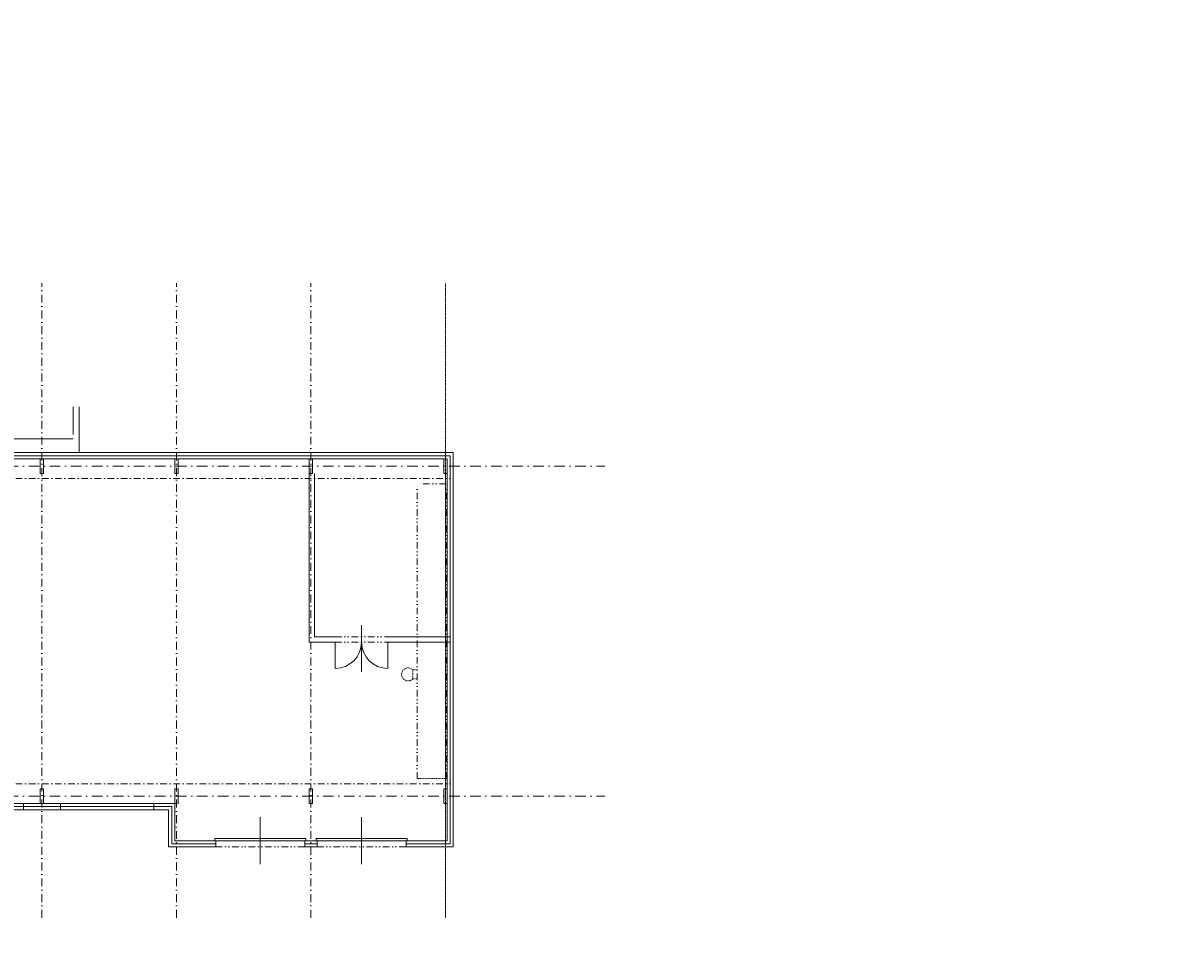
# Model space of a CAD drawing. Header units: millimetres. Extents: x -916886 to 3713765, y -2985421 to 1675785.
# Tile 79 of 256: x 975287 to 1030504, y 57005 to 102145. Entities that reach past the tile are written whole.
import ezdxf
from ezdxf import colors
from ezdxf.entities.mleader import LeaderData, LeaderLine
from ezdxf.math import Vec2, Vec3

# ---------------------------------------------------------------- set-up
doc = ezdxf.new("R2010")
doc.units = ezdxf.units.MM
for name, pattern in [('DASHDOT', [25.4, 12.7, -6.35, 0, -6.35]), ('DELICI', [7.7, 3, -1.4, 0.25, -1.4, 0.25, -1.4]), ('DIVIDE', [31.75, 12.7, -6.35, 0, -6.35, 0, -6.35])]:
    doc.linetypes.add(name, pattern=pattern)
doc.layers.add('A99_N_kce-pohl', color=1, linetype='Continuous', lineweight=9)
doc.layers.add('A99_N_txt-popis-50 @ 200', color=240, linetype='Continuous', lineweight=9)
doc.styles.add('A99_popis', font='isocpeur.ttf')

msp = doc.modelspace()

# ---------------------------------------------------------------- linework, layer by layer
at = {"layer": 'A99_N_kce-pohl', "color": 7}
for p, q in [((977712.5, 82250), (977712.5, 83589.1)), ((978012.5, 81380), (978012.5, 83589.1)), ((978012.5, 81380), (963132.5, 81380)), ((963132.5, 81230), (995942.5, 81230)), ((978012.5, 81380), (996092.5, 81380)), ((995942.5, 62480), (995942.5, 81230)), ((996092.5, 62330), (996092.5, 81380)), ((963132.5, 81080), (995792.5, 81080)), ((995792.5, 62630), (995792.5, 81080)), ((989132.5, 80380), (989132.5, 72230)), ((989382.5, 80380), (989382.5, 72480)), ((991657.5, 70797.6), (991657.5, 73043.7)), ((989382.5, 72480), (990382.5, 72480)), ((992932.5, 72480), (995942.5, 72480)), ((989132.5, 72230), (990382.5, 72230)), ((990382.5, 72230), (990382.5, 70955)), ((992932.5, 72230), (995942.5, 72230)), ((992932.5, 72230), (992932.5, 70955)), ((970812.5, 64430), (975312.5, 64430)), ((970812.5, 64280), (975312.5, 64280)), ((970812.5, 64130), (975312.5, 64130)), ((975312.5, 64430), (977112.5, 64430)), ((975312.5, 64280), (975312.5, 64430)), ((975312.5, 64130), (975312.5, 64280)), ((977112.5, 64280), (975312.5, 64280)), ((975312.5, 64130), (977112.5, 64130)), ((977112.5, 64430), (981612.5, 64430)), ((977112.5, 64430), (977112.5, 64280)), ((977112.5, 64130), (977112.5, 64280)), ((977112.5, 64280), (981612.5, 64280)), ((977112.5, 64130), (981612.5, 64130)), ((981612.5, 64430), (982632.5, 64430)), ((981612.5, 64280), (981612.5, 64430)), ((981612.5, 64280), (982482.5, 64280)), ((981612.5, 64130), (981612.5, 64280)), ((981612.5, 64130), (982332.5, 64130)), ((982332.5, 62330), (982332.5, 64130)), ((982482.5, 62480), (982482.5, 64280)), ((982632.5, 62630), (982632.5, 64430)), ((986762.5, 61496), (986762.5, 63764)), ((991662.5, 61496), (991662.5, 63764)), ((982482.5, 62480), (984612.5, 62480)), ((982632.5, 62630), (984612.5, 62630)), ((988962.5, 62730), (984562.5, 62730)), ((984562.5, 62730), (984562.5, 62630)), ((984562.5, 62630), (988962.5, 62630)), ((984612.5, 62630), (984612.5, 62480)), ((984612.5, 62330), (984612.5, 62480)), ((988912.5, 62630), (989512.5, 62630)), ((988912.5, 62630), (988912.5, 62480)), ((988912.5, 62480), (989512.5, 62480)), ((988912.5, 62330), (988912.5, 62480)), ((988962.5, 62630), (988962.5, 62730)), ((993862.5, 62730), (989462.5, 62730)), ((989462.5, 62730), (989462.5, 62630)), ((989462.5, 62630), (993862.5, 62630)), ((989512.5, 62630), (989512.5, 62480)), ((989512.5, 62330), (989512.5, 62480)), ((993812.5, 62630), (995792.5, 62630)), ((993812.5, 62480), (993812.5, 62630)), ((993812.5, 62480), (995942.5, 62480)), ((993812.5, 62330), (993812.5, 62480)), ((993862.5, 62630), (993862.5, 62730)), ((982332.5, 62330), (984612.5, 62330)), ((988912.5, 62330), (989512.5, 62330)), ((993812.5, 62330), (996092.5, 62330))]:
    msp.add_line(p, q, dxfattribs=at)
at = {"layer": 'A99_N_kce-pohl', "color": 7, "linetype": 'Continuous'}
msp.add_line((827862.5, 82050), (977712.5, 82050), dxfattribs=at)
at = {"layer": 'A99_N_kce-pohl', "color": 7, "linetype": 'DASHDOT', "ltscale": 40}
for p, q in [((955252.5, 80730), (1003412.1, 80730)), ((955252.5, 64780), (1003412.1, 64780))]:
    msp.add_line(p, q, dxfattribs=at)
at = {"layer": 'A99_N_kce-pohl', "color": 7, "linetype": 'DASHDOT', "ltscale": 25}
for p, q in [((955252.5, 80130), (995942.5, 80130)), ((955252.5, 65380), (995942.5, 65380))]:
    msp.add_line(p, q, dxfattribs=at)
at = {"layer": 'A99_N_kce-pohl', "color": 7, "linetype": 'DIVIDE', "ltscale": 25}
for p, q in [((995742.5, 79880), (994342.5, 79880)), ((994342.5, 65630), (994342.5, 79880)), ((995742.5, 65630), (995742.5, 79880)), ((990382.5, 72480), (992932.5, 72480)), ((990382.5, 72230), (992932.5, 72230)), ((984612.5, 62330), (988912.5, 62330)), ((989512.5, 62330), (993812.5, 62330))]:
    msp.add_line(p, q, dxfattribs=at)
at = {"layer": 'A99_N_kce-pohl', "color": 7, "linetype": 'DELICI', "ltscale": 10}
for p, q in [((994342.5, 70883.6), (994139.2, 70883.6)), ((994139.2, 70883.6), (994139.2, 70448.6)), ((994139.2, 70448.6), (994342.5, 70448.6)), ((994342.5, 65630), (995742.5, 65630))]:
    msp.add_line(p, q, dxfattribs=at)
at = {"layer": 'A99_N_kce-pohl', "color": 7, "ltscale": 2}
for points in [[(976292.5, 80380), (976132.5, 80380), (976132.5, 81080), (976292.5, 81080)], [(982792.5, 80380), (982632.5, 80380), (982632.5, 81080), (982792.5, 81080)], [(989292.5, 80380), (989132.5, 80380), (989132.5, 81080), (989292.5, 81080)], [(995792.5, 80380), (995632.5, 80380), (995632.5, 81080), (995792.5, 81080)], [(976292.5, 64430), (976132.5, 64430), (976132.5, 65130), (976292.5, 65130)], [(982792.5, 64430), (982632.5, 64430), (982632.5, 65130), (982792.5, 65130)], [(989292.5, 64430), (989132.5, 64430), (989132.5, 65130), (989292.5, 65130)], [(995792.5, 64430), (995632.5, 64430), (995632.5, 65130), (995792.5, 65130)]]:
    msp.add_lwpolyline(points, close=True, dxfattribs=at)
at = {"layer": 'A99_N_kce-pohl', "color": 7}
for centre, start, end in [((990382.5, 72230), 270, 0), ((992932.5, 72230), 180, 270)]:
    msp.add_arc(centre, 1275, start, end, dxfattribs=at)
at = {"layer": 'A99_N_kce-pohl', "color": 7, "linetype": 'DELICI', "ltscale": 10}
msp.add_arc((993910.9, 70666), 315.4, 43.6031, 316.398, dxfattribs=at)

# ---------------------------------------------------------------- leaders
at = {"layer": 'A99_N_txt-popis-50 @ 200', "lineweight": 9}
ml = msp.add_multileader_mtext('Standard', dxfattribs=at)
ml.set_content('\\A1;{\\C256;ŽB sloup 400 x 375}', color=1, style='A99_popis')
ml.set_leader_properties(color=256, linetype='ByLayer', lineweight=-1)
ml.build(insert=Vec2(0, 0))
ml.multileader.update_dxf_attribs({"dogleg_length": 6.4, "arrow_head_size": 200, "scale": 200})
ctx = ml.context
ctx.base_point, ctx.scale, ctx.char_height, ctx.arrow_head_size, ctx.landing_gap_size, ctx.plane_origin = Vec3(14175, 101805), 200, 400, 200, 400, Vec3(8682.5, 93230.8)
notes = []
notes.append((ctx, [(0, (1, 1, 0), (12895, 101805), (1, 0), 1280, [(0, [(12140, 100125)], 0, [])])]))
ctx.mtext.insert, ctx.mtext.width, ctx.mtext.flow_direction = Vec3(14575, 102065), 4895.646, 5
ml = msp.add_multileader_mtext('Standard', dxfattribs=at)
ml.set_content('\\A1;{\\C256;zdivo z pórobetonových tvárnic}', color=1, style='A99_popis')
ml.set_leader_properties(color=256, linetype='ByLayer', lineweight=-1)
ml.build(insert=Vec2(0, 0))
ml.multileader.update_dxf_attribs({"dogleg_length": 6.4, "arrow_head_size": 200, "scale": 200})
ctx = ml.context
ctx.base_point, ctx.scale, ctx.char_height, ctx.arrow_head_size, ctx.landing_gap_size, ctx.plane_origin = Vec3(20690, 101805), 200, 400, 200, 400, Vec3(15952.5, 93230.8)
notes.append((ctx, [(0, (1, 1, 0), (19410, 101805), (1, 0), 1280, [(0, [(19410, 99940)], 0, [])])]))
ctx.mtext.insert, ctx.mtext.width, ctx.mtext.flow_direction = Vec3(21090, 102065), 7806.093, 5
ml = msp.add_multileader_mtext('Standard', dxfattribs=at)
ml.set_content('\\A1;{\\C256;ŽB sloup 400 x 375}', color=1, style='A99_popis')
ml.set_leader_properties(color=256, linetype='ByLayer', lineweight=-1)
ml.build(insert=Vec2(0, 0))
ml.multileader.update_dxf_attribs({"dogleg_length": 6.4, "arrow_head_size": 200, "scale": 200})
ctx = ml.context
ctx.base_point, ctx.scale, ctx.char_height, ctx.arrow_head_size, ctx.landing_gap_size, ctx.plane_origin = Vec3(121905, 101805), 200, 400, 200, 400, Vec3(117167.5, 93230.8)
notes.append((ctx, [(0, (1, 1, 0), (120625, 101805), (1, 0), 1280, [(0, [(120625, 100125)], 0, [])])]))
ctx.mtext.insert, ctx.mtext.width, ctx.mtext.flow_direction = Vec3(122305, 102065), 4895.646, 5
ml = msp.add_multileader_mtext('Standard', dxfattribs=at)
ml.set_content('\\A1;{\\C256;zdivo z pórobetonových tvárnic}', color=1, style='A99_popis')
ml.set_leader_properties(color=256, linetype='ByLayer', lineweight=-1)
ml.build(insert=Vec2(0, 0))
ml.multileader.update_dxf_attribs({"dogleg_length": 6.4, "arrow_head_size": 200, "scale": 200})
ctx = ml.context
ctx.base_point, ctx.scale, ctx.char_height, ctx.arrow_head_size, ctx.landing_gap_size, ctx.plane_origin = Vec3(129175, 101805), 200, 400, 200, 400, Vec3(124437.5, 93230.8)
notes.append((ctx, [(0, (1, 1, 0), (127895, 101805), (1, 0), 1280, [(0, [(127895, 99940)], 0, [])])]))
ctx.mtext.insert, ctx.mtext.width, ctx.mtext.flow_direction = Vec3(129575, 102065), 7806.093, 5
ml = msp.add_multileader_mtext('Standard', dxfattribs=at)
ml.set_content('\\A1;{\\C256;výměna sekčních vrat}', color=1, style='A99_popis')
ml.set_leader_properties(color=256, linetype='ByLayer', lineweight=-1)
ml.build(insert=Vec2(0, 0))
ml.multileader.update_dxf_attribs({"dogleg_length": 6.4, "arrow_head_size": 200, "scale": 200})
ctx = ml.context
ctx.base_point, ctx.scale, ctx.char_height, ctx.arrow_head_size, ctx.landing_gap_size, ctx.plane_origin = Vec3(9575, 92260), 200, 400, 200, 400, Vec3(8542.5, 83685.8)
notes.append((ctx, [(0, (1, 1, 0), (8295, 92260), (1, 0), 1280, [(0, [(5750, 92260)], 0, [])])]))
ctx.mtext.insert, ctx.mtext.width, ctx.mtext.flow_direction = Vec3(9975, 92520), 6135.37, 5
ml = msp.add_multileader_mtext('Standard', dxfattribs=at)
ml.set_content('\\A1;{\\C256;demontáž sekčních vrat}', color=1, style='A99_popis')
ml.set_leader_properties(color=256, linetype='ByLayer', lineweight=-1)
ml.build(insert=Vec2(0, 0))
ml.multileader.update_dxf_attribs({"dogleg_length": 6.4, "arrow_head_size": 600, "scale": 200})
ctx = ml.context
ctx.base_point, ctx.scale, ctx.char_height, ctx.arrow_head_size, ctx.landing_gap_size, ctx.plane_origin = Vec3(309735, 89957.5), 200, 650, 600, 400, Vec3(315070, 91858.8)
notes.append((ctx, [(0, (1, 1, 0), (308455, 89957.5), (1, 0), 1280, [(0, [(306335, 89960)], 0, [])])]))
ctx.mtext.insert, ctx.mtext.width, ctx.mtext.flow_direction = Vec3(310135, 90282.7), 9694.929, 5
ml = msp.add_multileader_mtext('Standard', dxfattribs=at)
ml.set_content('\\A1;{\\C256;zazdění okenního otvoru}', color=1, style='A99_popis')
ml.set_leader_properties(color=256, linetype='ByLayer', lineweight=-1)
ml.build(insert=Vec2(0, 0))
ml.multileader.update_dxf_attribs({"dogleg_length": 6.4, "arrow_head_size": 200, "scale": 200})
ctx = ml.context
ctx.base_point, ctx.scale, ctx.char_height, ctx.arrow_head_size, ctx.landing_gap_size, ctx.plane_origin = Vec3(9575, 88710), 200, 400, 200, 400, Vec3(8542.5, 80135.8)
notes.append((ctx, [(0, (1, 1, 0), (8295, 88710), (1, 0), 1280, [(0, [(5750, 86695)], 0, [])])]))
ctx.mtext.insert, ctx.mtext.width, ctx.mtext.flow_direction = Vec3(9975, 88910.2), 6135.37, 5
ml = msp.add_multileader_mtext('Standard', dxfattribs=at)
ml.set_content('\\A1;{\\C256;osazení nových dveří\\P(požární únik)}', color=1, style='A99_popis')
ml.set_leader_properties(color=256, linetype='ByLayer', lineweight=-1)
ml.build(insert=Vec2(0, 0))
ml.multileader.update_dxf_attribs({"dogleg_length": 6.4, "arrow_head_size": 200, "scale": 200})
ctx = ml.context
ctx.base_point, ctx.scale, ctx.char_height, ctx.arrow_head_size, ctx.landing_gap_size, ctx.plane_origin = Vec3(9575, 87510), 200, 400, 200, 400, Vec3(8542.5, 78935.8)
notes.append((ctx, [(0, (1, 1, 0), (8295, 87510), (1, 0), 1280, [(0, [(5750, 85495)], 0, [])])]))
ctx.mtext.insert, ctx.mtext.width, ctx.mtext.flow_direction = Vec3(9975, 87770), 5317.307, 5
ml = msp.add_multileader_mtext('Standard', dxfattribs=at)
ml.set_content('\\A1;{\\C256;EI 45 DP1\\P(odolnost pláště)}', color=1, style='A99_popis')
ml.set_leader_properties(color=256, linetype='ByLayer', lineweight=-1)
ml.build(insert=Vec2(0, 0))
ml.multileader.update_dxf_attribs({"dogleg_length": 6.4, "arrow_head_size": 200, "scale": 200})
ctx = ml.context
ctx.base_point, ctx.scale, ctx.char_height, ctx.arrow_head_size, ctx.landing_gap_size, ctx.plane_origin = Vec3(120297.5, 83985), 200, 400, 200, 400, Vec3(119265, 75410.8)
notes.append((ctx, [(0, (1, 1, 0), (119017.5, 83985), (1, 0), 1280, [(0, [(119017.5, 82150)], 0, [])])]))
ctx.mtext.insert, ctx.mtext.width, ctx.mtext.flow_direction = Vec3(120697.5, 84245), 4496.499, 5
ml = msp.add_multileader_mtext('Standard', dxfattribs=at)
ml.set_content('\\A1;{\\C256;demontáž pásových střešních světlíků}', color=1, style='A99_popis')
ml.set_leader_properties(color=256, linetype='ByLayer', lineweight=-1)
ml.build(insert=Vec2(0, 0))
ml.multileader.update_dxf_attribs({"dogleg_length": 3.23, "arrow_head_size": 200, "scale": 200})
ctx = ml.context
ctx.base_point, ctx.scale, ctx.char_height, ctx.arrow_head_size, ctx.landing_gap_size, ctx.plane_origin = Vec3(331775, 59605), 200, 400, 200, 250, Vec3(337745, 55109)
notes.append((ctx, [(0, (1, 1, 0), (331130, 59605), (1, 0), 645, [(0, [(331130, 57005.3)], 0, [])])]))
ctx.mtext.insert, ctx.mtext.width, ctx.mtext.flow_direction = Vec3(332025, 59865), 9848.317, 5
ctx.mtext.has_bg_fill, ctx.mtext.bg_color, ctx.mtext.bg_scale_factor, ctx.mtext.bg_transparency, ctx.mtext.use_window_bg_color = 1, -1073741824, 1, 0, 1
for ctx, leaders in notes:
    for number, flags, end, landing, length, lines in leaders:
        leader = LeaderData()
        leader.index, (leader.has_last_leader_line, leader.has_dogleg_vector, leader.attachment_direction) = number, flags
        leader.last_leader_point, leader.dogleg_vector, leader.dogleg_length = Vec3(end), Vec3(landing), length
        for number, points, colour, breaks in lines:
            line = LeaderLine()
            line.index, line.vertices, line.color, line.breaks = number, Vec3.list(points), colors.encode_raw_color(colour), breaks
            leader.lines.append(line)
        ctx.leaders.append(leader)

# ---------------------------------------------------------------- next in the draw order: linework, layer by layer
at = {"layer": 'A99_N_kce-pohl', "color": 7, "linetype": 'DASHDOT', "lineweight": 5, "ltscale": 30}
for p, q in [((976212.5, 58905.5), (976212.5, 89569.6)), ((982712.5, 58905.5), (982712.5, 89569.6)), ((989212.5, 58905.5), (989212.5, 89569.6))]:
    msp.add_line(p, q, dxfattribs=at)
at = {"layer": 'A99_N_kce-pohl', "color": 7, "linetype": 'DASHDOT', "lineweight": 5}
msp.add_line((995712.5, 58905.5), (995712.5, 89569.6), dxfattribs=at)

doc.saveas('drawing.dxf')
